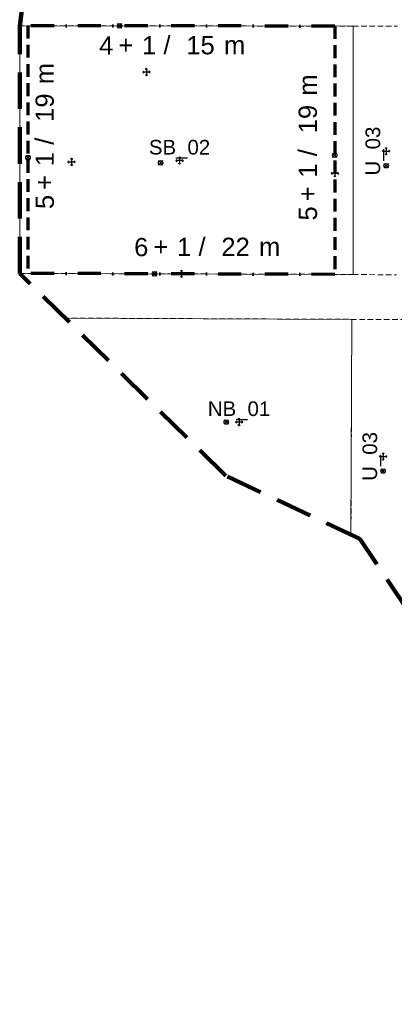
# Model space of a CAD drawing. Header units: metres. Extents: x -5 to 5163, y 1049 to 2798.
# Tile 19 of 22: x 4125 to 4228, y 2192 to 2461. Entities that reach past the tile are written whole.
import ezdxf
from ezdxf.enums import TextEntityAlignment as Align

# ---------------------------------------------------------------- set-up
doc = ezdxf.new("R2010")
doc.units = ezdxf.units.M
doc.linetypes.add('DASHED', pattern=[0.75, 0.5, -0.25])
doc.linetypes.add('ČERCHOVANÁ', pattern=[25.4, 12.7, -6.35, 0, -6.35])
doc.layers.add('000000_BL_Pomocna_netisk_DB', color=7, linetype='Continuous', plot=False)
for name, color, linetype, lineweight in [('101110_PL_Resene_uzemi', 6, 'DASHED', 200), ('200000_PL_Cast_uzemi', 80, 'DASHED', 5), ('202110_BL_Cast_uzemi_UP', 7, 'DASHED', 9), ('203110_BL_Cast_uzemi_SB', 7, 'DASHED', 9), ('204110_BL_Cast_uzemi_NB', 7, 'DASHED', 9), ('302210_BL_VR_na_linii', 160, 'Continuous', 9)]:
    doc.layers.add(name, color=color, linetype=linetype, lineweight=lineweight)
for name, color, linetype, lineweight, true_color in [('201110_PL_Ulicni_cara', 7, 'Continuous', 9, 0xe90101), ('301111_PL_SC_polouzavrena', 7, 'ČERCHOVANÁ', 70, 0xfe2f2f), ('301112_PL_SC_otevrena', 7, 'DASHED', 70, 0xfe4848)]:
    doc.layers.add(name, color=color, linetype=linetype, lineweight=lineweight, true_color=true_color)
doc.styles.add('style2', font='arial.ttf', dxfattribs={"height": 2})

# ---------------------------------------------------------------- blocks, each defined once
blk = doc.blocks.new('*U66')
at = {"layer": '000000_BL_Pomocna_netisk_DB'}
for p, q in [((-1, 0), (-0.72, 0.28)), ((1, 0), (-1, 0)), ((-1, 0), (-0.72, -0.28)), ((0, 1), (-0.29, 0.71)), ((0, 1), (0, -1)), ((0, 1), (0.28, 0.72)), ((1, 0), (0.72, 0.28)), ((1, 0), (0.72, -0.28)), ((-4.6, -1.2), (-5.8, 0)), ((-5.8, -1.2), (-4.6, 0)), ((0, -1), (-0.28, -0.72)), ((0, -1), (0.28, -0.72))]:
    blk.add_line(p, q, dxfattribs=at)
blk.add_circle((-5.2, -0.6), 0.6, dxfattribs=at)
at = {"style": 'style2'}
blk.add_attdef('OZNACENI', text='', height=4, dxfattribs=at).set_placement((0, 1.68), align=Align.CENTER)
at = {"style": 'style2', "flags": 1}
blk.add_attdef('NAZEV_BLOK', (-23.56, -29.29), '', height=5, dxfattribs=at)
blk = doc.blocks.new('*U65')
at = {"layer": '000000_BL_Pomocna_netisk_DB'}
for p, q in [((-2.91, -0.59), (-4.11, 0.61)), ((-4.11, -0.59), (-2.91, 0.61)), ((-1, 0), (-0.72, 0.28)), ((1, 0), (-1, 0)), ((-1, 0), (-0.72, -0.28)), ((0, 1), (-0.29, 0.71)), ((0, 1), (0, -1)), ((0, 1), (0.28, 0.72)), ((1, 0), (0.72, 0.28)), ((1, 0), (0.72, -0.28)), ((0, -1), (-0.28, -0.72)), ((0, -1), (0.28, -0.72))]:
    blk.add_line(p, q, dxfattribs=at)
blk.add_circle((-3.51, 0.01), 0.6, dxfattribs=at)
at = {"style": 'style2'}
blk.add_attdef('OZNACENI', text='', height=4, dxfattribs=at).set_placement((0, 1.68), align=Align.CENTER)
at = {"style": 'style2', "flags": 1}
blk.add_attdef('NAZEV_BLOK', (-24.94, -16.19), '', height=5, dxfattribs=at)
blk = doc.blocks.new('*U46')
at = {"layer": '000000_BL_Pomocna_netisk_DB'}
for p, q in [((-6.72, 12.11), (-7.92, 13.31)), ((-7.92, 12.11), (-6.72, 13.31)), ((-1, 0), (-0.72, 0.28)), ((1, 0), (-1, 0)), ((-1, 0), (-0.72, -0.28)), ((0, 1), (-0.29, 0.71)), ((0, 1), (0, -1)), ((0, 1), (0.28, 0.72)), ((1, 0), (0.72, 0.28)), ((0, -1), (-0.28, -0.72)), ((0, -1), (0.28, -0.72)), ((1, 0), (0.72, -0.28))]:
    blk.add_line(p, q, dxfattribs=at)
blk.add_circle((-7.32, 12.71), 0.6, dxfattribs=at)
at = {"style": 'style2', "flags": 1}
for tag, p in [('VYSKA_VB', (-13.72, -37.99)), ('VYSKA_VB_I', (1.91, -46.42)), ('NAZEV_BLOK', (-14.17, -55.72))]:
    blk.add_attdef(tag, p, '', height=5, dxfattribs=at)
at = {"layer": '302210_BL_VR_na_linii', "style": 'style2'}
for s, p in [('+', (-7.66, 4.97)), ('/', (4.68, 4.95)), ('m', (21.25, 4.94))]:
    blk.add_text(s, height=5, dxfattribs=at).set_placement(p)
at = {"layer": '302210_BL_VR_na_linii', "style": 'style2', "flags": 4}
blk.add_attdef('NP_MAX', text='', height=5, dxfattribs=at).set_placement((-9.04, 4.85), align=Align.RIGHT)
at = {"layer": '302210_BL_VR_na_linii', "style": 'style2'}
blk.add_attdef('NUP_MAX', text='', height=5, dxfattribs=at).set_placement((0.75, 4.88), align=Align.CENTER)
at = {"layer": '302210_BL_VR_na_linii', "style": 'style2', "flags": 4}
blk.add_attdef('RIMSA_MAX', text='', height=5, dxfattribs=at).set_placement((14.83, 4.91), align=Align.CENTER)
blk = doc.blocks.new('*U47')
at = {"layer": '000000_BL_Pomocna_netisk_DB'}
for p, q in [((-11.35, 0.59), (-12.55, 1.79)), ((-12.55, 0.59), (-11.35, 1.79)), ((-1, 0), (-0.72, 0.28)), ((-1, 0), (1, 0)), ((-1, 0), (-0.71, -0.29)), ((0, 1), (-0.28, 0.72)), ((0, 1), (0, -1)), ((0, 1), (0.28, 0.72)), ((1, 0), (0.72, 0.28)), ((0, -1), (-0.28, -0.72)), ((0, -1), (0.28, -0.72)), ((1, 0), (0.72, -0.28))]:
    blk.add_line(p, q, dxfattribs=at)
blk.add_circle((-11.95, 1.19), 0.6, dxfattribs=at)
at = {"style": 'style2', "flags": 1}
blk.add_attdef('VYSKA_VB_I', (46.42, 1.85), '', height=5, rotation=89.9196, dxfattribs=at)
for tag, p in [('VYSKA_VB', (-17.48, -44.18)), ('NAZEV_BLOK', (-17.93, -61.91))]:
    blk.add_attdef(tag, p, '', height=5, dxfattribs=at)
at = {"layer": '302210_BL_VR_na_linii', "style": 'style2'}
for s, p in [('m', (-4.91, 21.25)), ('/', (-4.94, 4.69)), ('+', (-4.98, -7.66))]:
    blk.add_text(s, height=5, rotation=89.9196, dxfattribs=at).set_placement(p)
at = {"layer": '302210_BL_VR_na_linii', "style": 'style2', "flags": 4}
blk.add_attdef('RIMSA_MAX', text='', height=5, rotation=89.9196, dxfattribs=at).set_placement((-4.89, 14.84), align=Align.CENTER)
at = {"layer": '302210_BL_VR_na_linii', "style": 'style2'}
blk.add_attdef('NUP_MAX', text='', height=5, rotation=89.9196, dxfattribs=at).set_placement((-4.88, 0.76), align=Align.CENTER)
at = {"layer": '302210_BL_VR_na_linii', "style": 'style2', "flags": 4}
blk.add_attdef('NP_MAX', text='', height=5, rotation=89.9196, dxfattribs=at).set_placement((-4.86, -9.03), align=Align.RIGHT)
blk = doc.blocks.new('*U48')
at = {"layer": '000000_BL_Pomocna_netisk_DB'}
for p, q in [((0.6, 4.34), (-0.6, 5.54)), ((-0.6, 4.34), (0.6, 5.54)), ((-1, 0), (-0.72, 0.28)), ((-1, 0), (1, 0)), ((-1, 0), (-0.71, -0.29)), ((0, 1), (-0.28, 0.72)), ((0, 1), (0, -1)), ((0, 1), (0.28, 0.72)), ((1, 0), (0.72, 0.28)), ((0, -1), (-0.28, -0.72)), ((0, -1), (0.28, -0.72)), ((1, 0), (0.72, -0.28))]:
    blk.add_line(p, q, dxfattribs=at)
blk.add_circle((0, 4.94), 0.6, dxfattribs=at)
at = {"style": 'style2', "flags": 1}
blk.add_attdef('VYSKA_VB_I', (46.42, 1.85), '', height=5, rotation=89.9196, dxfattribs=at)
for tag, p in [('VYSKA_VB', (-17.48, -44.18)), ('NAZEV_BLOK', (-17.93, -61.91))]:
    blk.add_attdef(tag, p, '', height=5, dxfattribs=at)
at = {"layer": '302210_BL_VR_na_linii', "style": 'style2'}
for s, p in [('m', (-4.91, 21.25)), ('/', (-4.94, 4.69)), ('+', (-4.98, -7.66))]:
    blk.add_text(s, height=5, rotation=89.9196, dxfattribs=at).set_placement(p)
at = {"layer": '302210_BL_VR_na_linii', "style": 'style2', "flags": 4}
blk.add_attdef('RIMSA_MAX', text='', height=5, rotation=89.9196, dxfattribs=at).set_placement((-4.89, 14.84), align=Align.CENTER)
at = {"layer": '302210_BL_VR_na_linii', "style": 'style2'}
blk.add_attdef('NUP_MAX', text='', height=5, rotation=89.9196, dxfattribs=at).set_placement((-4.88, 0.76), align=Align.CENTER)
at = {"layer": '302210_BL_VR_na_linii', "style": 'style2', "flags": 4}
blk.add_attdef('NP_MAX', text='', height=5, rotation=89.9196, dxfattribs=at).set_placement((-4.86, -9.03), align=Align.RIGHT)
blk = doc.blocks.new('*U50')
at = {"layer": '000000_BL_Pomocna_netisk_DB'}
for p, q in [((-6.74, -0.58), (-7.94, 0.62)), ((-7.94, -0.58), (-6.74, 0.62)), ((-1, 0), (-0.72, 0.28)), ((1, 0), (-1, 0)), ((-1, 0), (-0.72, -0.28)), ((0, 1), (-0.29, 0.71)), ((0, 1), (0, -1)), ((0, 1), (0.28, 0.72)), ((1, 0), (0.72, 0.28)), ((0, -1), (-0.28, -0.72)), ((0, -1), (0.28, -0.72)), ((1, 0), (0.72, -0.28))]:
    blk.add_line(p, q, dxfattribs=at)
blk.add_circle((-7.34, 0.02), 0.6, dxfattribs=at)
at = {"style": 'style2', "flags": 1}
for tag, p in [('VYSKA_VB', (-24.8, -44.07)), ('NAZEV_BLOK', (-25.25, -61.79))]:
    blk.add_attdef(tag, p, '', height=5, dxfattribs=at)
blk.add_attdef('VYSKA_VB_I', (1.91, -46.42), '', height=5, rotation=360, dxfattribs=at)
at = {"layer": '302210_BL_VR_na_linii', "style": 'style2'}
for s, p in [('+', (-7.66, 4.97)), ('/', (4.68, 4.95)), ('m', (21.25, 4.94))]:
    blk.add_text(s, height=5, rotation=360, dxfattribs=at).set_placement(p)
at = {"layer": '302210_BL_VR_na_linii', "style": 'style2', "flags": 4}
blk.add_attdef('NP_MAX', text='', height=5, rotation=360, dxfattribs=at).set_placement((-9.04, 4.85), align=Align.RIGHT)
at = {"layer": '302210_BL_VR_na_linii', "style": 'style2'}
blk.add_attdef('NUP_MAX', text='', height=5, rotation=360, dxfattribs=at).set_placement((0.75, 4.88), align=Align.CENTER)
at = {"layer": '302210_BL_VR_na_linii', "style": 'style2', "flags": 4}
blk.add_attdef('RIMSA_MAX', text='', height=5, rotation=360, dxfattribs=at).set_placement((14.83, 4.91), align=Align.CENTER)
blk = doc.blocks.new('*U71')
at = {"layer": '000000_BL_Pomocna_netisk_DB'}
for p, q in [((-1, 0), (-0.72, 0.28)), ((-1, 0), (1, 0)), ((-1, 0), (-0.71, -0.29)), ((0, 1), (-0.28, 0.72)), ((0, 1), (0, -1)), ((0, 1), (0.28, 0.72)), ((1, 0), (0.72, 0.28)), ((0, -1), (-0.28, -0.72)), ((0, -1), (0.28, -0.72)), ((1, 0), (0.72, -0.28)), ((0.57, -3.41), (-0.63, -4.61)), ((0.57, -4.61), (-0.63, -3.41))]:
    blk.add_line(p, q, dxfattribs=at)
blk.add_circle((-0.03, -4.01), 0.6, dxfattribs=at)
at = {"style": 'style2'}
blk.add_attdef('OZNACENI', text='', height=4, rotation=89.9196, dxfattribs=at).set_placement((-1.68, 0), align=Align.CENTER)
at = {"style": 'style2', "flags": 1}
for tag, p in [('DRUH_UP', (-18.48, -33.69)), ('DRUH_INFO', (-19.32, -45.36)), ('NAZEV_BLOK', (-19.42, -54.73))]:
    blk.add_attdef(tag, p, '', height=5, dxfattribs=at)

msp = doc.modelspace()

# ---------------------------------------------------------------- linework, layer by layer
at = {"layer": '101110_PL_Resene_uzemi', "ltscale": 20}
msp.add_lwpolyline([(4125.23, 2459.68), (4129.92, 2495.49), (4281.54, 2606.82), (4356.2, 2568.14), (4457.51, 2557.46), (4581.82, 2502.25), (4670.21, 2352.55), (4631.21, 2289.54), (4423.24, 2141.91), (4332.24, 2150.75), (4218.29, 2319.24), (4181.64, 2336.48), (4125.23, 2391.88), (4125.23, 2459.68)], close=True, dxfattribs=at)
at = {"layer": '200000_PL_Cast_uzemi', "ltscale": 3}
for points in [[(4125.23, 2459.68), (4125.23, 2391.88), (4216.47, 2391.6), (4216.47, 2459.55), (4125.23, 2459.68)], [(4216.47, 2459.55), (4228.67, 2459.54)], [(4216.47, 2391.6), (4228.39, 2391.45)], [(4231.99, 2299), (4349.86, 2298.5), (4350.19, 2378.73), (4137.69, 2379.65)], [(4216.13, 2379.31), (4215.89, 2320.38)]]:
    msp.add_lwpolyline(points, dxfattribs=at)
at = {"layer": '201110_PL_Ulicni_cara'}
for points in [[(4125.23, 2459.68), (4216.47, 2459.55), (4216.47, 2391.6), (4125.23, 2391.88), (4125.23, 2459.68)], [(4137.69, 2379.65), (4216.13, 2379.31), (4215.89, 2320.38)]]:
    msp.add_lwpolyline(points, dxfattribs=at)
at = {"layer": '301111_PL_SC_polouzavrena', "ltscale": 0.5}
for points in [[(4211.47, 2459.56), (4127.49, 2459.68)], [(4211.47, 2391.61), (4127.5, 2391.88)]]:
    msp.add_lwpolyline(points, dxfattribs=at)
at = {"layer": '301112_PL_SC_otevrena', "ltscale": 7, "flags": 128}
for points in [[(4127.49, 2459.68), (4127.5, 2391.88)], [(4211.47, 2459.56), (4211.47, 2391.61)]]:
    msp.add_lwpolyline(points, dxfattribs=at)

# ---------------------------------------------------------------- block references
at = {"layer": '202110_BL_Cast_uzemi_UP'}
for p in [(4225.56, 2425.36), (4224.73, 2341.79)]:
    msp.add_blockref('*U71', p, dxfattribs=at).add_auto_attribs({'OZNACENI': 'U_03'})
at = {"layer": '203110_BL_Cast_uzemi_SB'}
msp.add_blockref('*U66', (4168.98, 2422.74), dxfattribs=at).add_auto_attribs({'OZNACENI': 'SB_02'})
at = {"layer": '204110_BL_Cast_uzemi_NB'}
msp.add_blockref('*U65', (4185.26, 2351.17), dxfattribs=at).add_auto_attribs({'OZNACENI': 'NB_01'})
at = {"layer": '302210_BL_VR_na_linii'}
ref = msp.add_blockref('*U46', (4159.9, 2446.93), dxfattribs=at)
ref.add_attrib('NP_MAX', '4', dxfattribs={"height": 5, "style": 'style2'}).set_placement((4150.86, 2451.78), align=Align.RIGHT)
ref.add_attrib('NUP_MAX', '1', dxfattribs={"height": 5, "style": 'style2'}).set_placement((4160.65, 2451.81), align=Align.CENTER)
ref.add_attrib('RIMSA_MAX', '15', dxfattribs={"height": 5, "style": 'style2'}).set_placement((4174.73, 2451.84), align=Align.CENTER)
ref = msp.add_blockref('*U47', (4139.45, 2422.4), dxfattribs=at)
ref.add_attrib('NP_MAX', '5', dxfattribs={"height": 5, "rotation": 89.9196, "style": 'style2'}).set_placement((4134.59, 2413.37), align=Align.RIGHT)
ref.add_attrib('NUP_MAX', '1', dxfattribs={"height": 5, "rotation": 89.9196, "style": 'style2'}).set_placement((4134.57, 2423.17), align=Align.CENTER)
ref.add_attrib('RIMSA_MAX', '19', dxfattribs={"height": 5, "rotation": 89.9196, "style": 'style2'}).set_placement((4134.56, 2437.24), align=Align.CENTER)
ref = msp.add_blockref('*U48', (4211.47, 2419.27), dxfattribs=at)
ref.add_attrib('NP_MAX', '5', dxfattribs={"height": 5, "rotation": 89.9196, "style": 'style2'}).set_placement((4206.61, 2410.23), align=Align.RIGHT)
ref.add_attrib('NUP_MAX', '1', dxfattribs={"height": 5, "rotation": 89.9196, "style": 'style2'}).set_placement((4206.59, 2420.03), align=Align.CENTER)
ref.add_attrib('RIMSA_MAX', '19', dxfattribs={"height": 5, "rotation": 89.9196, "style": 'style2'}).set_placement((4206.58, 2434.11), align=Align.CENTER)
ref = msp.add_blockref('*U50', (4169.49, 2391.75), dxfattribs=at)
ref.add_attrib('NP_MAX', '6', dxfattribs={"height": 5, "rotation": 360, "style": 'style2'}).set_placement((4160.44, 2396.59), align=Align.RIGHT)
ref.add_attrib('NUP_MAX', '1', dxfattribs={"height": 5, "rotation": 360, "style": 'style2'}).set_placement((4170.24, 2396.63), align=Align.CENTER)
ref.add_attrib('RIMSA_MAX', '22', dxfattribs={"height": 5, "rotation": 360, "style": 'style2'}).set_placement((4184.32, 2396.65), align=Align.CENTER)

doc.saveas('drawing.dxf')
